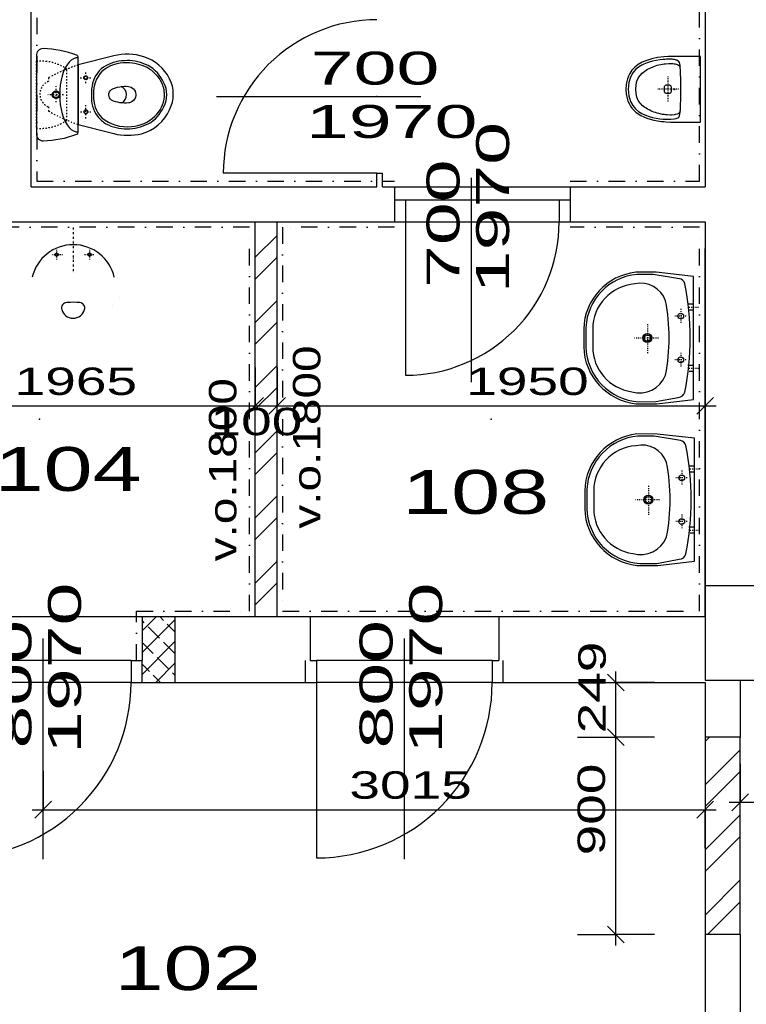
# Model space of a CAD drawing. Extents: x -196363 to 396902, y -489949 to -260582.
# Tile 173 of 256: x 206258 to 209568, y -382160 to -377672. Entities that reach past the tile are written whole.
import ezdxf

# ---------------------------------------------------------------- set-up
doc = ezdxf.new("R2010")
doc.units = 0
doc.header["$MEASUREMENT"] = 0
doc.linetypes.add('DASHED1', pattern=[1, 0.3, -0.4, 0.3])
doc.linetypes.add('DOTDASH', pattern=[1, 0.3, -0.2, 0, -0.2, 0.3])
for name, color, linetype in [('dvere', 1, 'Continuous'), ('koty', 1, 'Continuous'), ('navrh', 2, 'Continuous'), ('noszdiv', 1, 'Continuous'), ('obklady', 14, 'Continuous'), ('popdver', 6, 'Continuous'), ('srafy', 8, 'Continuous'), ('zarpred', 5, 'Continuous')]:
    doc.layers.add(name, color=color, linetype=linetype)
doc.styles.add('SPIRITTXTSTYLE1', font='ROMAN')
doc.styles.add('SPIRITTXTSTYLE2', font='txt')
doc.linetypes.add('CERCH2', pattern='A,0,-1,[17,dur+dsp vaclavov.shx,S=0.003401,R=0,X=-1,Y=0],0', length=1)
doc.dimstyles.new('SPIRITSTYLE26', dxfattribs={"dimtxt": 125, "dimasz": 12.7, "dimexe": 175, "dimexo": -175, "dimgap": 50, "dimtad": 1, "dimdec": 3, "dimzin": 0, "dimdsep": 46, "dimlunit": 7, "dimtxsty": 'SPIRITTXTSTYLE1', "dimblk1": '_TICKMARKS26', "dimblk2": '_TICKMARKS26', "dimsah": 1, "dimcen": 0.09, "dimdle": 50, "dimclrd": 1, "dimclre": 1, "dimclrt": 1, "dimadec": 0, "dimazin": 0, "dimtfac": 1, "dimtdec": 4, "dimtofl": 0, "dimtmove": 1, "dimatfit": 0, "dimfxl": 0, "dimtolj": 1, "dimtzin": 0, "dimarcsym": 0})
doc.dimstyles.new('SPIRITSTYLE594', dxfattribs={"dimtxt": 125, "dimasz": 12.7, "dimexe": 175, "dimexo": 381.7164, "dimgap": 50, "dimtad": 1, "dimdec": 3, "dimzin": 0, "dimdsep": 46, "dimlunit": 7, "dimtxsty": 'SPIRITTXTSTYLE1', "dimblk1": '_TICKMARKS594', "dimblk2": '_TICKMARKS594', "dimsah": 1, "dimcen": 0.09, "dimdle": 50, "dimclrd": 1, "dimclre": 1, "dimclrt": 1, "dimadec": 0, "dimazin": 0, "dimtfac": 1, "dimtdec": 4, "dimtofl": 0, "dimtmove": 1, "dimatfit": 0, "dimfxl": 0, "dimtolj": 1, "dimtzin": 0, "dimarcsym": 0})
doc.dimstyles.new('SPIRITSTYLE636', dxfattribs={"dimtxt": 125, "dimasz": 12.7, "dimexe": 175, "dimexo": -62.361916, "dimgap": 50, "dimtad": 1, "dimdec": 3, "dimzin": 0, "dimdsep": 46, "dimlunit": 7, "dimtxsty": 'SPIRITTXTSTYLE1', "dimblk1": '_TICKMARKS636', "dimblk2": '_TICKMARKS636', "dimsah": 1, "dimcen": 0.09, "dimdle": 50, "dimclrd": 1, "dimclre": 1, "dimclrt": 1, "dimadec": 0, "dimazin": 0, "dimtfac": 1, "dimtdec": 4, "dimtofl": 0, "dimtmove": 1, "dimatfit": 0, "dimfxl": 0, "dimtolj": 1, "dimtzin": 0, "dimarcsym": 0})
doc.dimstyles.new('SPIRITSTYLE658', dxfattribs={"dimtxt": 125, "dimasz": 12.7, "dimexe": 175, "dimexo": 231.226364, "dimgap": 50, "dimtad": 1, "dimdec": 3, "dimzin": 0, "dimdsep": 46, "dimlunit": 7, "dimtxsty": 'SPIRITTXTSTYLE1', "dimblk1": '_TICKMARKS658', "dimblk2": '_TICKMARKS658', "dimsah": 1, "dimcen": 0.09, "dimdle": 50, "dimclrd": 1, "dimclre": 1, "dimclrt": 1, "dimadec": 0, "dimazin": 0, "dimtfac": 1, "dimtdec": 4, "dimtofl": 0, "dimtmove": 1, "dimatfit": 0, "dimfxl": 0, "dimtolj": 1, "dimtzin": 0, "dimarcsym": 0})
pattern_1 = [(45, (582227.31, -258968), (-148.49243, 148.49243), []), (45, (582326.31, -258968), (-148.49243, 148.49243), [])]

# ---------------------------------------------------------------- blocks, each defined once
blk = doc.blocks.new('_TICKMARKS594')
at = {"color": 1, "linetype": 'Continuous'}
blk.add_line((-3, -3), (3, 3), dxfattribs=at)
blk = doc.blocks.new('*D1479')
at = {"color": 1, "linetype": 'Continuous', "ltscale": 300}
for p, q in [((209540.359375, -381064.65625, 1723.800049), (209540.359375, -381239.625, 1723.800049)), ((209810.34375, -381064.65625, 1723.800049), (209810.34375, -381239.625, 1723.800049)), ((209490.34375, -381239.625, 1723.800049), (209860.359375, -381239.625, 1723.800049)), ((209540.359375, -381414.625, 1723.800049), (209540.359375, -381239.625, 1723.800049)), ((209810.34375, -381414.625, 1723.800049), (209810.34375, -381239.625, 1723.800049))]:
    blk.add_line(p, q, dxfattribs=at)
at = {"color": 1, "linetype": 'Continuous', "ltscale": 300, "xscale": 12.69999980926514, "yscale": 12.69999980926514, "zscale": 12.69999980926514, "rotation": 180.0000050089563}
blk.add_blockref('_TICKMARKS594', (209540.359375, -381239.625, 1723.800049), dxfattribs=at)
at = {"color": 1, "linetype": 'Continuous', "ltscale": 300, "xscale": 12.69999980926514, "yscale": 12.69999980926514, "zscale": 12.69999980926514}
blk.add_blockref('_TICKMARKS594', (209810.34375, -381239.625, 1723.800049), dxfattribs=at)
at = {"color": 1, "linetype": 'Continuous', "ltscale": 300, "style": 'SPIRITTXTSTYLE1', "width": 1.5}
blk.add_text('270', height=125, dxfattribs=at).set_placement((209879.0625, -381179.96875, 1723.800049))
blk = doc.blocks.new('_TICKMARKS26')
at = {"color": 1, "linetype": 'Continuous'}
blk.add_line((-3, -3), (3, 3), dxfattribs=at)
blk = doc.blocks.new('*D1518')
at = {"color": 1, "linetype": 'Continuous', "ltscale": 300}
for p, q in [((205365.34375, -379257.5625, 1723.800049), (205365.34375, -379432.5625, 1723.800049)), ((207330.359375, -379257.5625, 1723.800049), (207330.359375, -379432.5625, 1723.800049)), ((205315.34375, -379432.5625, 1723.800049), (207380.34375, -379432.5625, 1723.800049)), ((205365.34375, -379607.5625, 1723.800049), (205365.34375, -379432.5625, 1723.800049)), ((207330.359375, -379607.5625, 1723.800049), (207330.359375, -379432.5625, 1723.800049))]:
    blk.add_line(p, q, dxfattribs=at)
at = {"color": 1, "linetype": 'Continuous', "ltscale": 300, "xscale": 12.69999980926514, "yscale": 12.69999980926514, "zscale": 12.69999980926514, "rotation": 180.0000050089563}
blk.add_blockref('_TICKMARKS26', (205365.34375, -379432.5625, 1723.800049), dxfattribs=at)
at = {"color": 1, "linetype": 'Continuous', "ltscale": 300, "xscale": 12.69999980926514, "yscale": 12.69999980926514, "zscale": 12.69999980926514}
blk.add_blockref('_TICKMARKS26', (207330.359375, -379432.5625, 1723.800049), dxfattribs=at)
at = {"color": 1, "linetype": 'Continuous', "ltscale": 300, "style": 'SPIRITTXTSTYLE1', "width": 1.5}
blk.add_text('1965', height=125, dxfattribs=at).set_placement((206234.75, -379382.59375, 1723.800049))
blk = doc.blocks.new('*D1519')
at = {"color": 1, "linetype": 'Continuous', "ltscale": 300}
for p, q in [((207330.359375, -379257.5625, 1723.800049), (207330.359375, -379432.5625, 1723.800049)), ((207430.34375, -379257.5625, 1723.800049), (207430.34375, -379432.5625, 1723.800049)), ((207280.359375, -379432.5625, 1723.800049), (207480.328125, -379432.5625, 1723.800049)), ((207330.359375, -379607.5625, 1723.800049), (207330.359375, -379432.5625, 1723.800049)), ((207430.34375, -379607.5625, 1723.800049), (207430.34375, -379432.5625, 1723.800049))]:
    blk.add_line(p, q, dxfattribs=at)
at = {"color": 1, "linetype": 'Continuous', "ltscale": 300, "xscale": 12.69999980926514, "yscale": 12.69999980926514, "zscale": 12.69999980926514, "rotation": 180.0000050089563}
blk.add_blockref('_TICKMARKS26', (207330.359375, -379432.5625, 1723.800049), dxfattribs=at)
at = {"color": 1, "linetype": 'Continuous', "ltscale": 300, "xscale": 12.69999980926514, "yscale": 12.69999980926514, "zscale": 12.69999980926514}
blk.add_blockref('_TICKMARKS26', (207430.34375, -379432.5625, 1723.800049), dxfattribs=at)
at = {"color": 1, "linetype": 'Continuous', "ltscale": 300, "style": 'SPIRITTXTSTYLE1', "width": 1.5}
blk.add_text('100', height=125, dxfattribs=at).set_placement((207127.046875, -379566.09375, 1723.800049))
blk = doc.blocks.new('*D1520')
at = {"color": 1, "linetype": 'Continuous', "ltscale": 300}
for p, q in [((207430.34375, -379257.5625, 1723.80005), (207430.34375, -379432.5625, 1723.80005)), ((209380.34375, -379257.5625, 1723.80005), (209380.34375, -379432.5625, 1723.80005)), ((207380.34375, -379432.5625, 1723.80005), (209430.34375, -379432.5625, 1723.80005)), ((207430.34375, -379607.5625, 1723.80005), (207430.34375, -379432.5625, 1723.80005)), ((209380.34375, -379607.5625, 1723.80005), (209380.34375, -379432.5625, 1723.80005))]:
    blk.add_line(p, q, dxfattribs=at)
at = {"color": 1, "linetype": 'Continuous', "ltscale": 300, "xscale": 12.69999980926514, "yscale": 12.69999980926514, "zscale": 12.69999980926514, "rotation": 180.0000050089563}
blk.add_blockref('_TICKMARKS26', (207430.34375, -379432.5625, 1723.80005), dxfattribs=at)
at = {"color": 1, "linetype": 'Continuous', "ltscale": 300, "xscale": 12.69999980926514, "yscale": 12.69999980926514, "zscale": 12.69999980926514}
blk.add_blockref('_TICKMARKS26', (209380.34375, -379432.5625, 1723.80005), dxfattribs=at)
at = {"color": 1, "linetype": 'Continuous', "ltscale": 300, "style": 'SPIRITTXTSTYLE1', "width": 1.5}
blk.add_text('1950', height=125, dxfattribs=at).set_placement((208292.25, -379382.59375, 1723.80005))
blk = doc.blocks.new('_TICKMARKS636')
at = {"color": 1, "linetype": 'Continuous'}
blk.add_line((-3, -3), (3, 3), dxfattribs=at)
blk = doc.blocks.new('*D1558')
at = {"color": 1, "linetype": 'Continuous', "ltscale": 300}
for p, q in [((206365.109375, -381098.125, 1723.800049), (206365.109375, -381273.125, 1723.800049)), ((209380.34375, -381098.125, 1723.800049), (209380.34375, -381273.125, 1723.800049)), ((206315.109375, -381273.125, 1723.800049), (209430.34375, -381273.125, 1723.800049)), ((206365.109375, -381448.125, 1723.800049), (206365.109375, -381273.125, 1723.800049)), ((209380.34375, -381448.125, 1723.800049), (209380.34375, -381273.125, 1723.800049))]:
    blk.add_line(p, q, dxfattribs=at)
at = {"color": 1, "linetype": 'Continuous', "ltscale": 300, "xscale": 12.69999980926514, "yscale": 12.69999980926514, "zscale": 12.69999980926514, "rotation": 180.0000050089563}
blk.add_blockref('_TICKMARKS636', (206365.109375, -381273.125, 1723.800049), dxfattribs=at)
at = {"color": 1, "linetype": 'Continuous', "ltscale": 300, "xscale": 12.69999980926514, "yscale": 12.69999980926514, "zscale": 12.69999980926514}
blk.add_blockref('_TICKMARKS636', (209380.34375, -381273.125, 1723.800049), dxfattribs=at)
at = {"color": 1, "linetype": 'Continuous', "ltscale": 300, "style": 'SPIRITTXTSTYLE1', "width": 1.5}
blk.add_text('3015', height=125, dxfattribs=at).set_placement((207759.625, -381223.15625, 1723.800049))
blk = doc.blocks.new('_TICKMARKS658')
at = {"color": 1, "linetype": 'Continuous'}
blk.add_line((-3, -3), (3, 3), dxfattribs=at)
blk = doc.blocks.new('*D1586')
at = {"color": 1, "linetype": 'Continuous', "ltscale": 300}
for p, q in [((208974.109375, -381892.21875, 1723.800049), (208974.109375, -380892.1875, 1723.800049)), ((208799.109375, -380942.21875, 1723.800049), (208974.109375, -380942.21875, 1723.800049)), ((209149.109375, -380942.21875, 1723.800049), (208974.109375, -380942.21875, 1723.800049)), ((208799.109375, -381842.21875, 1723.800049), (208974.109375, -381842.21875, 1723.800049)), ((209149.109375, -381842.21875, 1723.800049), (208974.109375, -381842.21875, 1723.800049))]:
    blk.add_line(p, q, dxfattribs=at)
at = {"color": 1, "linetype": 'Continuous', "ltscale": 300, "xscale": 12.69999980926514, "yscale": 12.69999980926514, "zscale": 12.69999980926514}
for p, rotation in [((208974.109375, -380942.21875, 1723.800049), 90.00000250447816), ((208974.109375, -381842.21875, 1723.800049), 270.0000006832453)]:
    blk.add_blockref('_TICKMARKS658', p, dxfattribs=dict(at, rotation=rotation))
at = {"color": 1, "linetype": 'Continuous', "ltscale": 300, "style": 'SPIRITTXTSTYLE1', "width": 1.5}
blk.add_text('900', height=125, rotation=90.000002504, dxfattribs=at).set_placement((208924.125, -381481.5, 1723.800049))
blk = doc.blocks.new('*D1587')
at = {"color": 1, "linetype": 'Continuous', "ltscale": 300}
for p, q in [((208974.109375, -380992.21875, 1723.800049), (208974.109375, -380642.9375, 1723.800049)), ((208799.109375, -380692.9375, 1723.800049), (208974.109375, -380692.9375, 1723.800049)), ((209149.109375, -380692.9375, 1723.800049), (208974.109375, -380692.9375, 1723.800049)), ((208799.109375, -380942.21875, 1723.800049), (208974.109375, -380942.21875, 1723.800049)), ((209149.109375, -380942.21875, 1723.800049), (208974.109375, -380942.21875, 1723.800049))]:
    blk.add_line(p, q, dxfattribs=at)
at = {"color": 1, "linetype": 'Continuous', "ltscale": 300, "xscale": 12.69999980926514, "yscale": 12.69999980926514, "zscale": 12.69999980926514}
for p, rotation in [((208974.109375, -380692.9375, 1723.800049), 90.00000250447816), ((208974.109375, -380942.21875, 1723.800049), 270.0000006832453)]:
    blk.add_blockref('_TICKMARKS26', p, dxfattribs=dict(at, rotation=rotation))
at = {"color": 1, "linetype": 'Continuous', "ltscale": 300, "style": 'SPIRITTXTSTYLE1', "width": 1.5}
blk.add_text('249', height=125, rotation=90.000002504, dxfattribs=at).set_placement((208927.453125, -380925.25, 1723.800049))

msp = doc.modelspace()

# ---------------------------------------------------------------- hatches: boundary and pattern name
at = {"layer": 'srafy', "linetype": 'Continuous', "ltscale": 300}
h = msp.add_hatch(dxfattribs=at)
h.set_pattern_fill('ZdivKER', color=8, scale=5.55625, style=0, pattern_type=2)
h.set_pattern_definition(pattern_1)
h.paths.add_polyline_path([(207430.34375, -378592.96875), (207330.35938, -378592.96875), (207330.35938, -380392.96875), (207430.34375, -380392.96875)], flags=0)
h = msp.add_hatch(dxfattribs=at)
h.set_pattern_fill('ZdivSP', color=8, scale=5.55625, style=0, pattern_type=2)
h.set_pattern_definition([(45.000001, (582227.31, -258968), (-49.497475, 49.497475), []), (135, (582227.31, -258968), (-116.49495, -81.49495), [-12.374369, 74.246216, -12.374369]), (135, (582326.31, -258968), (-116.49495, -81.49495), [-12.374369, 74.246216, -12.374369])])
h.paths.add_polyline_path([(206815.10938, -380592.96875), (206815.10938, -380692.9375), (206965.10938, -380692.9375), (206965.10938, -380392.96875), (206815.10938, -380392.96875)], flags=0)
h = msp.add_hatch(dxfattribs=at)
h.set_pattern_fill('ZdivKER', color=8, scale=5.55625, style=0, pattern_type=2)
h.set_pattern_definition(pattern_1)
h.paths.add_polyline_path([(209540.35938, -380942.21875), (209380.34375, -380942.21875), (209380.34375, -381842.21875), (209540.35938, -381842.21875)], flags=0)

# ---------------------------------------------------------------- linework, layer by layer
at = {"layer": 'dvere', "color": 7, "linetype": 'Continuous', "ltscale": 300}
for p, q in [((207885.32812, -378371.71875, 900), (207185.34375, -378371.71875, 900)), ((208015.32812, -378592.96875, 1723.80005), (208015.32812, -379292.9375, 1723.80005)), ((207610.34375, -380692.9375, 1723.80005), (207610.34375, -381492.9375, 1723.80005))]:
    msp.add_line(p, q, dxfattribs=at)
at = {"layer": 'dvere', "color": 7, "linetype": 'Continuous', "ltscale": 304.799988}
for p, q in [((207965.32812, -378492.96875), (207965.32812, -378592.96875)), ((208765.32812, -378492.96875), (208765.32812, -378592.96875)), ((206815.10938, -380692.9375), (206815.10938, -380592.9375)), ((207560.34375, -380692.9375), (207560.34375, -380592.96875)), ((208460.35938, -380692.9375), (208460.35938, -380592.9375))]:
    msp.add_line(p, q, dxfattribs=at)
at = {"layer": 'dvere', "color": 7, "linetype": 'Continuous', "ltscale": 270}
for p, q in [((208015.32812, -378492.96875), (208715.32812, -378492.96875)), ((208015.32812, -378592.96875), (208715.32812, -378592.96875))]:
    msp.add_line(p, q, dxfattribs=at)
at = {"layer": 'dvere', "color": 7, "linetype": 'Continuous', "ltscale": 330}
for p, q in [((206765.10938, -380592.9375), (205965.10938, -380592.96875)), ((208410.34375, -380592.9375), (207610.34375, -380592.96875)), ((206765.10938, -380692.9375), (205965.10938, -380692.9375)), ((208410.34375, -380692.9375), (207610.34375, -380692.9375))]:
    msp.add_line(p, q, dxfattribs=at)
at = {"layer": 'dvere', "color": 7, "linetype": 'Continuous', "ltscale": 300}
for centre, radius, start, end in [((207885.32812, -378371.71875, 900), 699.98828, 90.0000025, 180.00000501), ((208015.35938, -378592.96875, 1723.80005), 699.9873, 269.99797895, 360.00001002), ((205965.10938, -380692.9375, 1723.80005), 800.00079, 270.00000068, 360.00003734), ((207610.34375, -380692.9375, 1723.80005), 800.00079, 270.00000068, 360.00003734)]:
    msp.add_arc(centre, radius, start, end, dxfattribs=at)
for p in [(207885.32812, -378021.71875, 900), (208315.34375, -378592.96875, 1723.80005), (206365.10938, -380692.9375, 1723.80005), (208010.34375, -380692.9375, 1723.80005)]:
    msp.add_point(p, dxfattribs=at)
at = {"layer": 'dvere', "color": 7, "linetype": 'Continuous', "ltscale": 250}
for p in [(208315.34375, -378592.96875), (206365.10938, -380592.96875), (208010.34375, -380592.96875)]:
    msp.add_point(p, dxfattribs=at)
at = {"layer": 'navrh', "color": 2, "linetype": 'Continuous', "ltscale": 300}
for p, q in [((207885.32812, -378432.96875, 900), (207885.32812, -378371.71875, 900)), ((207885.32812, -378371.71875, 900), (207910.34375, -378371.71875, 900)), ((207910.34375, -378432.96875, 900), (207910.34375, -378371.71875, 900)), ((207330.35938, -380392.96875, 900), (207330.35938, -378592.96875, 900)), ((207430.34375, -380392.96875, 900), (207430.34375, -378592.96875, 900)), ((209380.34375, -380942.21875, 900), (209380.34375, -381842.21875, 900)), ((209540.35938, -381842.21875, 900), (209540.35938, -380942.21875, 900))]:
    msp.add_line(p, q, dxfattribs=at)
at = {"layer": 'noszdiv', "color": 1, "linetype": 'Continuous', "ltscale": 300}
for p, q in [((206310.32812, -378432.96875, 900), (206310.32812, -376762.96875, 900)), ((209380.34375, -376762.96875, 900), (209380.34375, -378432.96875, 900)), ((206310.32812, -378432.96875, 900), (207885.32812, -378432.96875, 900)), ((207910.34375, -378432.96875, 900), (207965.32812, -378432.96875, 900)), ((207965.32812, -378432.96875, 900), (207965.32812, -378492.96875, 900)), ((208765.32812, -378432.96875, 900), (209380.34375, -378432.96875, 900)), ((208765.32812, -378432.96875, 900), (208765.32812, -378492.96875, 900)), ((204915.34375, -378592.96875, 900), (207965.32812, -378592.96875, 900)), ((208765.32812, -378592.96875, 900), (209380.34375, -378592.96875, 900)), ((209380.34375, -378592.96875, 900), (209380.34375, -380392.96875, 900)), ((209380.34375, -380392.96875, 900), (209380.34375, -378714.5625, 900)), ((209810.34375, -380252.9375, 900), (209380.34375, -380252.9375, 900)), ((209380.34375, -380252.9375, 900), (209380.34375, -380682.9375, 900)), ((206965.10938, -380392.96875, 900), (207580.32812, -380392.96875, 900)), ((207580.32812, -380392.96875, 900), (207580.32812, -380592.96875, 900)), ((208440.34375, -380392.96875, 900), (209380.34375, -380392.96875, 900)), ((208440.34375, -380392.96875, 900), (208440.34375, -380592.96875, 900)), ((207580.32812, -380592.96875, 900), (207610.34375, -380592.96875, 900)), ((207610.34375, -380592.96875, 900), (207610.34375, -380692.9375, 900)), ((208410.34375, -380592.96875, 900), (208440.34375, -380592.96875, 900)), ((208410.34375, -380592.96875, 900), (208410.34375, -380692.9375, 900)), ((209380.34375, -380682.9375, 900), (209540.35938, -380682.9375, 900)), ((209540.35938, -380682.9375, 900), (209810.34375, -380682.9375, 900)), ((209540.35938, -380682.9375, 900), (209540.35938, -380942.21875, 900)), ((206965.10938, -380692.9375, 900), (207580.32812, -380692.9375, 900)), ((207580.32812, -380692.9375, 900), (207610.34375, -380692.9375, 900)), ((208410.34375, -380692.9375, 900), (208440.34375, -380692.9375, 900)), ((208440.34375, -380692.9375, 900), (209380.34375, -380692.9375, 900)), ((209380.34375, -380692.9375, 900), (209380.34375, -380942.21875, 900)), ((209380.34375, -381842.21875, 900), (209380.34375, -387042.90625, 900)), ((209540.35938, -381842.21875, 900), (209540.35938, -386242.90625, 900))]:
    msp.add_line(p, q, dxfattribs=at)
at = {"layer": 'noszdiv', "color": 1, "linetype": 'CERCH2', "ltscale": 300}
for p, q in [((207965.32812, -378432.96875, 900), (208765.32812, -378432.96875, 900)), ((207580.32812, -380392.96875, 900), (208440.34375, -380392.96875, 900))]:
    msp.add_line(p, q, dxfattribs=at)
at = {"layer": 'noszdiv', "color": 2, "linetype": 'Continuous', "ltscale": 300}
for p, q in [((207965.32812, -378492.96875, 900), (208015.32812, -378492.96875, 900)), ((208015.32812, -378492.96875, 900), (208015.32812, -378592.96875, 900)), ((208715.32812, -378492.96875, 900), (208765.32812, -378492.96875, 900)), ((208715.32812, -378492.96875, 900), (208715.32812, -378592.96875, 900)), ((207965.32812, -378592.96875, 900), (208015.32812, -378592.96875, 900)), ((208715.32812, -378592.96875, 900), (208765.32812, -378592.96875, 900)), ((206815.10938, -380392.96875, 900), (206965.10938, -380392.96875, 900)), ((206815.10938, -380392.96875, 900), (206815.10938, -380592.96875, 900)), ((206965.10938, -380392.96875, 900), (206965.10938, -380692.9375, 900)), ((206765.10938, -380592.96875, 900), (206815.10938, -380592.96875, 900)), ((206765.10938, -380592.96875, 900), (206765.10938, -380692.9375, 900)), ((206765.10938, -380692.9375, 900), (206795.09375, -380692.9375, 900)), ((206795.09375, -380692.9375, 900), (206965.10938, -380692.9375, 900)), ((209540.35938, -380942.21875, 900), (209380.34375, -380942.21875, 900)), ((209540.35938, -381842.21875, 900), (209380.34375, -381842.21875, 900))]:
    msp.add_line(p, q, dxfattribs=at)
at = {"layer": 'noszdiv', "color": 2, "linetype": 'CERCH2', "ltscale": 300}
msp.add_line((205915.10938, -380392.96875, 900), (206815.10938, -380392.96875, 900), dxfattribs=at)
at = {"layer": 'obklady', "color": 14, "linetype": 'DOTDASH', "ltscale": 250}
for p, q in [((206335.34375, -376787.96875, 4347.59961), (206335.34375, -378407.96875, 4347.59961)), ((209355.32812, -378407.96875, 4347.59961), (209355.32812, -376787.96875, 4347.59961)), ((206335.34375, -378407.96875, 4347.59961), (207965.32812, -378407.96875, 4347.59961)), ((208765.32812, -378407.96875, 4347.59961), (209355.32812, -378407.96875, 4347.59961)), ((207305.34375, -378617.96875, 4347.59961), (205390.34375, -378617.96875, 4347.59961)), ((207305.34375, -380367.96875, 4347.59961), (207305.34375, -378617.96875, 4347.59961)), ((207965.32812, -378617.96875, 4347.59961), (207455.34375, -378617.96875, 4347.59961)), ((207455.34375, -378617.96875, 4347.59961), (207455.34375, -380367.96875, 4347.59961)), ((209355.32812, -378617.96875, 4347.59961), (208765.32812, -378617.96875, 4347.59961)), ((209355.32812, -380367.96875, 4347.59961), (209355.32812, -378617.96875, 4347.59961)), ((206790.10938, -380367.96875, 4347.59961), (207305.34375, -380367.96875, 4347.59961)), ((206790.10938, -380592.9375, 4347.59961), (206790.10938, -380367.96875, 4347.59961)), ((207455.34375, -380367.96875, 4347.59961), (209355.32812, -380367.96875, 4347.59961))]:
    msp.add_line(p, q, dxfattribs=at)
for p in [(206347.84375, -379492.9375, 4347.59961), (208405.34375, -379492.9375, 4347.59961)]:
    msp.add_point(p, dxfattribs=at)
at = {"layer": 'popdver', "color": 6, "linetype": 'Continuous', "ltscale": 250}
for p, q in [((207154.6875, -378021.71875), (208085.5625, -378021.71875)), ((208315.34375, -379323.625), (208315.34375, -378392.75)), ((206365.10938, -381498.59375), (206365.10938, -380492.71875)), ((208010.34375, -381498.59375), (208010.34375, -380492.71875))]:
    msp.add_line(p, q, dxfattribs=at)
at = {"layer": 'popdver', "color": 6, "linetype": 'Continuous', "ltscale": 304.799988}
for p in [(207885.32812, -378021.71875), (208315.34375, -378592.96875), (206365.10938, -380692.9375), (208010.34375, -380692.9375)]:
    msp.add_point(p, dxfattribs=at)
at = {"layer": 'popdver', "color": 6, "linetype": 'Continuous', "ltscale": 250}
for p in [(207885.32812, -378021.71875), (208315.34375, -378592.96875), (206365.10938, -380692.9375), (208010.34375, -380692.9375)]:
    msp.add_point(p, dxfattribs=at)
at = {"layer": 'zarpred', "color": 8, "linetype": 'DASHED1', "ltscale": 20}
for p, q in [((206534.01562, -377936.28125), (206583.70312, -377936.28125)), ((206559.34375, -377960.34375), (206559.34375, -377907.8125)), ((206423.375, -378048.46875), (206423.375, -377975.3125)), ((206457.29688, -378013.59375), (206386.04688, -378013.59375)), ((206559.34375, -378121.59375), (206559.34375, -378061.59375)), ((206534.95312, -378091.59375), (206581.82812, -378091.59375))]:
    msp.add_line(p, q, dxfattribs=at)
at = {"layer": 'zarpred', "color": 8, "linetype": 'DASHED1', "ltscale": 10}
for p, q in [((209209.85938, -377931.4375), (209209.85938, -378044.5625)), ((209258.51562, -377988.75), (209161.15625, -377988.75)), ((206407.45312, -378742.5625), (206455.46875, -378742.5625)), ((206426.20312, -378721.5625), (206426.20312, -378765.0625)), ((206550.73438, -378742.5625), (206598.73438, -378742.5625)), ((206576.35938, -378721.5625), (206576.35938, -378765.0625))]:
    msp.add_line(p, q, dxfattribs=at)
at = {"layer": 'zarpred', "color": 8, "linetype": 'DOTDASH', "ltscale": 30}
msp.add_line((206501.21875, -378619.53125), (206501.21875, -378828.8125), dxfattribs=at)
at = {"layer": 'zarpred', "color": 8, "linetype": 'Continuous'}
for p, q in [((209326.82812, -378969), (209302.17188, -378969)), ((209326.82812, -378996.375), (209307.48438, -378996.375)), ((209326.82812, -379248.40625), (209302.17188, -379248.40625)), ((209326.82812, -379275.78125), (209307.48438, -379275.78125)), ((209331.39062, -379706.5), (209306.73438, -379706.5)), ((209331.39062, -379733.875), (209312.07812, -379733.875)), ((209331.39062, -379985.875), (209306.73438, -379985.875)), ((209331.39062, -380013.28125), (209312.07812, -380013.28125))]:
    msp.add_line(p, q, dxfattribs=at)
at = {"layer": 'zarpred', "color": 8, "linetype": 'DASHED1', "ltscale": 14.000001}
for p, q in [((209293.9375, -379022.9375), (209241.92188, -379022.9375)), ((209269.3125, -378990.0625), (209269.3125, -379055.8125)), ((209350.09375, -378983.21875), (209302.17188, -378983.21875)), ((209117.32812, -379059.9375), (209117.32812, -379191.375)), ((209167.98438, -379122.90625), (209058.45312, -379122.90625)), ((209269.3125, -379189.78125), (209269.3125, -379255.5)), ((209293.9375, -379222.625), (209241.92188, -379222.625)), ((209350.09375, -379262.625), (209302.17188, -379262.625)), ((209273.90625, -379727.5625), (209273.90625, -379793.3125)), ((209354.65625, -379720.71875), (209306.73438, -379720.71875)), ((209298.53125, -379760.4375), (209246.51562, -379760.4375)), ((209121.89062, -379797.40625), (209121.89062, -379928.875)), ((209172.54688, -379860.40625), (209063.01562, -379860.40625)), ((209298.53125, -379960.125), (209246.51562, -379960.125)), ((209273.90625, -379927.28125), (209273.90625, -379992.96875)), ((209354.65625, -380000.125), (209306.73438, -380000.125))]:
    msp.add_line(p, q, dxfattribs=at)
at = {"layer": 'zarpred', "color": 5, "linetype": 'Continuous', "ltscale": 7}
for points in [[(206333.60938, -378191.28125, 0.4484928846), (206364.32812, -378223.90625, 0.0834908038), (206517.85938, -378193.78125, 0.3122022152), (206524.34375, -378184.40625), (206524.34375, -377843.125, 0.3121754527), (206517.85938, -377833.78125, 0.0834882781), (206364.32812, -377803.65625, 0.4484928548), (206333.60938, -377836.28125)], [(206524.34375, -378149.34375), (206686.32812, -378191.03125, 0.120198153), (206812.67188, -378191.375, 0.2239549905), (206940.82812, -378081.96875, 0.2338795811), (206940.82812, -377940.625, 0.1979395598), (206823.79688, -377840.8125, 0.1401719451), (206686.32812, -377836.5), (206524.34375, -377878.0625)], [(206584.39062, -378016.125, 0.1740990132), (206612.375, -378112.125, 0.0907895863), (206650.85938, -378146.21875, 0.1244630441), (206746.79688, -378169.0625, 0.1129211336), (206842.84375, -378146.5, 0.1750533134), (206913.9375, -378068.625, 0.2588111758), (206913.9375, -377958.90625, 0.171882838), (206842.84375, -377881.03125, 0.1320878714), (206746.79688, -377858.5, 0.1303286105), (206650.85938, -377881.34375, 0.2067324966), (206589.85938, -377961.5625, 0.0655918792), (206584.39062, -378012.4375)]]:
    msp.add_lwpolyline(points, format="xyb", close=True, dxfattribs=at)
at = {"layer": 'zarpred', "color": 5, "linetype": 'Continuous', "ltscale": 250}
for points in [[(209359.89062, -378138.8125), (209359.89062, -377838.78125), (209244.5, -377838.78125), (209212.15625, -377839.75), (209191.89062, -377841.25), (209163.51562, -377844.78125), (209137.92188, -377850.25), (209114.54688, -377857.1875), (209094.01562, -377865.96875), (209075.76562, -377876.3125), (209060.28125, -377888.5), (209047.0625, -377902.15625), (209036.67188, -377917.75), (209031.03125, -377928.96875), (209026.54688, -377941), (209024.5625, -377947.1875), (209021.73438, -377960.3125), (209020.89062, -377967.21875), (209020.04688, -377974.1875), (209019.79688, -377981.5), (209019.5, -377988.8125), (209019.79688, -377996.09375), (209020.04688, -378003.40625), (209020.89062, -378010.375), (209021.73438, -378017.3125), (209023.17188, -378023.875), (209026.54688, -378036.625), (209028.5, -378042.8125), (209033.5625, -378054.40625), (209039.75, -378065.3125), (209047.0625, -378075.4375), (209055.51562, -378084.8125), (209065.0625, -378093.4375), (209075.76562, -378101.3125), (209087.5625, -378108.40625), (209100.51562, -378114.78125), (209114.54688, -378120.4375), (209129.76562, -378125.3125), (209146.0625, -378129.4375), (209163.51562, -378132.8125), (209182.07812, -378135.4375), (209191.89062, -378136.375), (209201.76562, -378137.28125), (209222.54688, -378138.4375), (209233.51562, -378138.59375), (209244.5, -378138.8125)], [(209269.4375, -377972.40625), (209269.35938, -377962), (209269.09375, -377942.6875), (209268.9375, -377933.78125), (209268.73438, -377925.5), (209268.5, -377917.78125), (209268.25, -377910.65625), (209267.84375, -377901.0625), (209267.25, -377890.5), (209266.39062, -377880.625), (209265.0625, -377872.46875), (209263.48438, -377867.53125), (209259.95312, -377862.21875), (209257.625, -377860.28125), (209252.125, -377856.90625), (209248.92188, -377855.5), (209244.75, -377854.5), (209240.59375, -377853.53125), (209235.42188, -377852.9375), (209230.26562, -377852.3125), (209218.15625, -377851.8125), (209211.34375, -377851.90625), (209204.54688, -377852), (209197.10938, -377852.5), (209189.71875, -377852.9375), (209174.01562, -377854.625), (209157.76562, -377857.15625), (209141.26562, -377860.625), (209124.71875, -377865.15625), (209116.5625, -377868.0625), (209100.46875, -377874.65625), (209092.48438, -377878.34375), (209077.25, -377887.59375), (209063.01562, -377899.3125), (209050.26562, -377914.25), (209039.64062, -377933.40625), (209032.15625, -377958.1875), (209029.28125, -377988.8125), (209032.15625, -378019.40625), (209039.64062, -378044.1875), (209050.26562, -378063.375), (209063.01562, -378078.28125), (209077.25, -378090), (209092.48438, -378099.28125), (209108.40625, -378106.625), (209124.71875, -378112.4375), (209141.26562, -378117), (209157.76562, -378120.46875), (209174.01562, -378122.96875), (209189.71875, -378124.65625), (209204.54688, -378125.59375), (209224.21875, -378125.53125), (209240.59375, -378124.09375), (209248.92188, -378122.125), (209255.29688, -378119.28125), (209259.95312, -378115.375), (209263.48438, -378110.09375), (209265.51562, -378102.75), (209266.92188, -378091.5), (209267.25, -378087.125), (209267.54688, -378082.15625), (209267.84375, -378076.5625), (209268.14062, -378070.375), (209268.60938, -378056.09375), (209268.73438, -378052.125), (209268.9375, -378043.8125), (209269.09375, -378034.9375), (209269.23438, -378025.53125), (209269.4375, -378005.21875)]]:
    msp.add_lwpolyline(points, close=True, dxfattribs=at)
at = {"layer": 'zarpred', "color": 8, "linetype": 'DASHED1', "ltscale": 20}
for points in [[(206333.5, -378166.625, 0.1706822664), (206473.01562, -378130.59375), (206473.01562, -377896.96875, 0.1706821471), (206333.5, -377860.9375)], [(206524.34375, -378149.5, -0.0494554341), (206389.32812, -378088.34375, -0.0545248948), (206389.04688, -378069.625, -0.6626927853), (206388.45312, -377952.6875, -0.0762061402), (206389.32812, -377936.28125, -0.0001383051), (206389.625, -377935.84375, -0.0431798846), (206524.34375, -377878.0625)]]:
    msp.add_lwpolyline(points, format="xyb", close=True, dxfattribs=at)
at = {"layer": 'zarpred', "color": 8, "linetype": 'Continuous', "ltscale": 7}
for points in [[(206594.21875, -378015.5, 0.2065757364), (206631.75, -378119.0625, 0.205236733), (206767.10938, -378158.09375, 0.1817712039), (206872.65625, -378112.03125, 0.1942552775), (206917.23438, -378021.65625, 0.1107989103), (206906.89062, -377962.46875, 0.1518451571), (206838.17188, -377889.875, 0.116294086), (206746.82812, -377868.46875, 0.2009926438), (206631.75, -377908.5, 0.1941405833), (206593.59375, -378009.375)], [(206755.03125, -378050.5, -0.1475904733), (206676.10938, -378038.375, -0.509097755), (206675.85938, -377990.34375, -0.1502406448), (206753.5, -377976.21875, -0.8275521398), (206758.75, -378050.3125)]]:
    msp.add_lwpolyline(points, format="xyb", close=True, dxfattribs=at)
at = {"layer": 'zarpred', "color": 5, "linetype": 'Continuous', "ltscale": 250}
msp.add_lwpolyline([(209267.07812, -378089.53125), (209263.92188, -378094.8125), (209259.26562, -378099.0625), (209252.79688, -378102.3125), (209244.23438, -378104.6875), (209238.96875, -378105.40625), (209227.5625, -378106.375), (209221.40625, -378106.65625), (209207.75, -378106.15625), (209200.40625, -378105.34375), (209193.0625, -378104.5625), (209185.45312, -378103.1875), (209170.0625, -378099.875), (209162.32812, -378097.9375), (209154.6875, -378095.4375), (209147.03125, -378092.9375), (209139.60938, -378089.90625), (209132.21875, -378086.875), (209125.21875, -378083.28125), (209118.20312, -378079.71875), (209111.73438, -378075.625), (209105.28125, -378071.53125), (209099.5, -378066.875), (209093.71875, -378062.21875), (209088.75, -378056.9375), (209083.79688, -378051.65625), (209075.70312, -378039.53125), (209069.75, -378025.4375), (209065.98438, -378008.8125), (209064.5, -377988.8125), (209065.98438, -377968.78125), (209069.75, -377952.15625), (209075.70312, -377938.0625), (209083.79688, -377925.96875), (209093.71875, -377915.375), (209105.28125, -377906.0625), (209118.20312, -377897.875), (209132.21875, -377890.75), (209147.03125, -377884.6875), (209154.6875, -377882.1875), (209162.32812, -377879.65625), (209170.0625, -377877.75), (209177.8125, -377875.8125), (209193.0625, -377873.0625), (209200.40625, -377872.25), (209214.5625, -377871.21875), (209221.40625, -377870.9375), (209233.71875, -377871.5), (209238.96875, -377872.21875), (209244.23438, -377872.9375), (209252.79688, -377875.3125), (209256.04688, -377876.90625), (209259.26562, -377878.53125), (209263.92188, -377882.8125), (209267.04688, -377888)], dxfattribs=at)
at = {"layer": 'zarpred', "color": 8, "linetype": 'Continuous', "ltscale": 7}
msp.add_lwpolyline([(206721.92188, -378051.15625, 0.6348764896), (206719.85938, -377976.53125)], format="xyb", dxfattribs=at)
at = {"layer": 'zarpred', "color": 8, "linetype": 'Continuous', "ltscale": 250}
for points in [[(209194.89062, -377998.8125), (209194.89062, -377978.8125), (209195.21875, -377976.21875), (209196.23438, -377973.8125), (209197.82812, -377971.71875), (209199.875, -377970.125), (209202.3125, -377969.15625), (209204.89062, -377968.78125), (209214.92188, -377968.78125), (209217.5, -377969.15625), (209219.90625, -377970.125), (209221.95312, -377971.71875), (209223.54688, -377973.8125), (209224.53125, -377976.21875), (209224.89062, -377978.8125), (209224.89062, -377998.8125), (209224.53125, -378001.375), (209223.54688, -378003.78125), (209221.95312, -378005.875), (209219.90625, -378007.46875), (209217.5, -378008.46875), (209214.92188, -378008.8125), (209204.89062, -378008.8125), (209202.3125, -378008.46875), (209199.875, -378007.46875), (209197.82812, -378005.875), (209196.23438, -378003.78125), (209195.21875, -378001.375)], [(209237.89062, -377988.8125), (209237.98438, -377988.28125), (209238.1875, -377987.78125), (209238.48438, -377987.40625), (209239.125, -377986.96875), (209239.375, -377986.875), (209239.89062, -377986.8125), (209240.40625, -377986.875), (209240.90625, -377987.0625), (209241.3125, -377987.40625), (209241.625, -377987.78125), (209241.82812, -377988.28125), (209241.90625, -377988.8125), (209241.82812, -377989.34375), (209241.625, -377989.8125), (209241.3125, -377990.21875), (209240.90625, -377990.53125), (209240.40625, -377990.75), (209239.89062, -377990.78125), (209239.375, -377990.75), (209238.90625, -377990.53125), (209238.48438, -377990.21875), (209238.1875, -377989.8125), (209237.98438, -377989.34375)]]:
    msp.add_lwpolyline(points, close=True, dxfattribs=at)
at = {"layer": 'zarpred', "color": 5, "linetype": 'Continuous'}
for points in [[(209327.0625, -378842.625), (209157.42188, -378823.03125), (209065.04688, -378822.65625, 0.3735613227), (208827.0625, -379081.84375), (208827.0625, -379081.84375), (208827.0625, -379163.4375, 0.3724052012), (209064.28125, -379422.65625), (209064.28125, -379422.65625), (209160.25, -379422.78125), (209327.0625, -379402.625)], [(208868, -379162.625, 0.3708738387), (209045.89062, -379368, 0.3916131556), (209199.76562, -379292.15625, 0.0969293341), (209199.76562, -378953.125, 0.3847571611), (209059.98438, -378876.4375, 0.3922860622), (208868, -379083.1875), (208868, -379083.1875)], [(209331.64062, -379580.125), (209161.98438, -379560.5), (209069.64062, -379560.125, 0.3735613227), (208831.625, -379819.3125), (208831.625, -379819.3125), (208831.625, -379900.9375, 0.3724052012), (209068.85938, -380160.125), (209068.85938, -380160.125), (209164.8125, -380160.28125), (209331.64062, -380140.125)], [(208872.5625, -379900.125, 0.3708738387), (209050.45312, -380105.5, 0.3916131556), (209204.34375, -380029.65625, 0.0969293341), (209204.34375, -379690.625, 0.3847571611), (209064.57812, -379613.90625, 0.3922860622), (208872.5625, -379820.6875), (208872.5625, -379820.6875)]]:
    msp.add_lwpolyline(points, format="xyb", close=True, dxfattribs=at)
at = {"layer": 'zarpred', "color": 8, "linetype": 'Continuous'}
for points in [[(208837.35938, -379163.3125, 0.3915576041), (209078.34375, -379413.1875), (209078.34375, -379413.1875), (209155.4375, -379412.625), (209257.625, -379393.46875, 0.3566107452), (209287.9375, -379369.46875, 0.1005923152), (209287.9375, -378875.8125, 0.3243051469), (209263.10938, -378852.75), (209263.10938, -378852.75), (209143.28125, -378832.625), (209069.875, -378832.625, 0.3749197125), (208836.9375, -379074.96875), (208836.9375, -379074.96875)], [(208841.95312, -379900.8125, 0.3915576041), (209082.92188, -380150.6875), (209082.92188, -380150.6875), (209160, -380150.125), (209262.1875, -380130.96875, 0.3566107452), (209292.5, -380106.96875, 0.1005923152), (209292.53125, -379613.28125, 0.3243051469), (209267.70312, -379590.25), (209267.70312, -379590.25), (209147.85938, -379570.125), (209074.46875, -379570.125, 0.3749197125), (208841.5, -379812.46875), (208841.5, -379812.46875)]]:
    msp.add_lwpolyline(points, format="xyb", close=True, dxfattribs=at)
at = {"layer": 'zarpred', "color": 5, "linetype": 'Continuous', "ltscale": 15}
msp.add_lwpolyline([(206471.96875, -378961.5625, 0.4793098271), (206449.46875, -378993.09375, 0.7661792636), (206553.23438, -378993.09375, 0.4645736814), (206531.875, -378961.65625, 0.0550297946), (206475.71875, -378961.5625)], format="xyb", close=True, dxfattribs=at)
at = {"layer": 'zarpred', "color": 8, "linetype": 'Continuous', "ltscale": 7}
for centre, radius in [((206558.85938, -377936.28125), 8.90025), ((206423.375, -378013.75), 13.6038), ((206559.34375, -378091.59375), 9.27465)]:
    msp.add_circle(centre, radius, dxfattribs=at)
at = {"layer": 'zarpred', "color": 5, "linetype": 'Continuous', "ltscale": 7}
msp.add_circle((206423.375, -378013.75), 17.09324, dxfattribs=at)
at = {"layer": 'zarpred', "color": 8, "linetype": 'Continuous', "ltscale": 15}
for centre in [(206426.20312, -378742.5625), (206576.35938, -378742.5625)]:
    msp.add_circle(centre, 7.44776, dxfattribs=at)
at = {"layer": 'zarpred', "color": 8, "linetype": 'Continuous'}
for centre, radius in [((209269.3125, -379022.65625), 12.93063), ((209117.32812, -379122.90625), 14.78058), ((209269.3125, -379222.3125), 12.93063), ((209273.90625, -379760.125), 12.93063), ((209121.89062, -379860.40625), 14.78058), ((209273.90625, -379959.8125), 12.93063)]:
    msp.add_circle(centre, radius, dxfattribs=at)
at = {"layer": 'zarpred', "color": 5, "linetype": 'Continuous'}
for centre in [(209117.03125, -379122.625), (209121.625, -379860.125)]:
    msp.add_circle(centre, 20.87694, dxfattribs=at)
at = {"layer": 'zarpred', "color": 5, "linetype": 'Continuous', "ltscale": 15}
msp.add_arc((206501.76562, -378889.4375), 191.98193, 13.03349248, 166.96656973, dxfattribs=at)
at = {"layer": 'zarpred', "color": 8, "linetype": 'Continuous', "ltscale": 7}
msp.add_ellipse((206520.6875, -378014.125), major_axis=(0.00002, -168.8831), ratio=0.4782613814, start_param=9.3802080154, end_param=12.6111326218, dxfattribs=at)
at = {"layer": 'zarpred', "color": 5, "linetype": 'Continuous', "ltscale": 15}
for centre, major_axis, ratio in [((206501.40625, -378975.375), (-0.00001, -184.67633), 0.9648557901), ((206501.35938, -378936.71875), (-0.00001, -249.99986), 0.8500013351)]:
    msp.add_ellipse(centre, major_axis=major_axis, ratio=ratio, start_param=1.5707963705, end_param=7.8539819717, dxfattribs=at)

# ---------------------------------------------------------------- texts
at = {"layer": 'koty', "color": 1, "linetype": 'Continuous', "ltscale": 300, "style": 'SPIRITTXTSTYLE2', "width": 1.5}
for s, p in [('104', (206143.40625, -379819.875, 1723.80005)), ('108', (208000.46875, -379924.6875, 1723.80005)), ('102', (206690.20312, -382095.71875, 1723.80005))]:
    msp.add_text(s, height=200, dxfattribs=at).set_placement(p)
at = {"layer": 'obklady', "color": 14, "linetype": 'Continuous', "ltscale": 300, "style": 'SPIRITTXTSTYLE1', "width": 1.3}
for p in [(207627.64062, -379991.9375, 1723.80005), (207245.03125, -380141.09375, 1723.80005)]:
    msp.add_text('v.o.1800', height=125.25, rotation=90.0000025, dxfattribs=at).set_placement(p)
at = {"layer": 'popdver', "color": 6, "linetype": 'Continuous', "ltscale": 250, "style": 'SPIRITTXTSTYLE1', "width": 1.75}
for s, p in [('700', (207583.78125, -377967.59375)), ('1970', (207561.95312, -378210.78125))]:
    msp.add_text(s, height=150, dxfattribs=at).set_placement(p)
for s, p in [('1970', (208487.26562, -378918.90625)), ('700', (208261.21875, -378894.53125)), ('1970', (206537.03125, -381018.875)), ('1970', (208182.26562, -381018.875)), ('800', (206311, -380994.5)), ('800', (207956.21875, -380994.5))]:
    msp.add_text(s, height=150, rotation=90.0000025, dxfattribs=at).set_placement(p)

# ---------------------------------------------------------------- dimensions: what is measured, and where the dimension line sits
at = {"layer": 'koty', "color": 1, "linetype": 'Continuous', "ltscale": 300}
for base, p1, p2, dimstyle, picture, middle in [((205365.34375, -379432.5625, 1723.80005), (205365.34375, -379432.5625, 1723.80005), (207330.35938, -379432.5625, 1723.80005), 'SPIRITSTYLE26', '*D1518', (206347.84375, -379432.5625, 1723.80005)), ((207430.34375, -379432.5625, 1723.80005), (207430.34375, -379432.5625, 1723.80005), (209380.34375, -379432.5625, 1723.80005), 'SPIRITSTYLE26', '*D1520', (208405.34375, -379432.5625, 1723.80005)), ((206365.10938, -381273.125, 1723.80005), (206365.10938, -381385.75, 1723.80005), (209380.34375, -381385.75, 1723.80005), 'SPIRITSTYLE636', '*D1558', (207872.71875, -381273.125, 1723.80005))]:
    dim = msp.add_linear_dim(base=base, p1=p1, p2=p2, dimstyle=dimstyle, dxfattribs=at)
    dim.commit()
    dim.dimension.update_dxf_attribs({"geometry": picture, "text_midpoint": middle})
for base, p1, p2, dimstyle, picture, middle in [((207330.35938, -379432.5625, 1723.80005), (207330.35938, -379432.5625, 1723.80005), (207430.34375, -379432.5625, 1723.80005), 'SPIRITSTYLE26', '*D1519', (207269.92188, -379566.09375)), ((209540.35938, -381239.625, 1723.80005), (209540.35938, -380682.9375, 1723.80005), (209810.34375, -380682.9375, 1723.80005), 'SPIRITSTYLE594', '*D1479', (210021.90625, -381179.96875))]:
    dim = msp.add_linear_dim(base=base, p1=p1, p2=p2, dimstyle=dimstyle, dxfattribs=at)
    dim.commit()
    dim.dimension.update_dxf_attribs({"geometry": picture, "text_midpoint": middle, "dimtype": 160})
dim = msp.add_linear_dim(base=(208974.10938, -380942.21875, 1723.80005), p1=(208974.10938, -380942.21875, 1723.80005), p2=(208974.10938, -380692.9375, 1723.80005), angle=90.0000025, dimstyle='SPIRITSTYLE26', dxfattribs=at)
dim.commit()
dim.dimension.update_dxf_attribs({"geometry": '*D1587', "text_midpoint": (208778.65625, -380925.25), "dimtype": 160})
dim = msp.add_linear_dim(base=(208974.10938, -381842.21875, 1723.80005), p1=(209380.34375, -381842.21875, 1723.80005), p2=(209380.34375, -380942.21875, 1723.80005), angle=90.0000025, dimstyle='SPIRITSTYLE658', dxfattribs=at)
dim.commit()
dim.dimension.update_dxf_attribs({"geometry": '*D1586', "text_midpoint": (208974.10938, -381392.21875, 1723.80005)})

doc.saveas('drawing.dxf')
